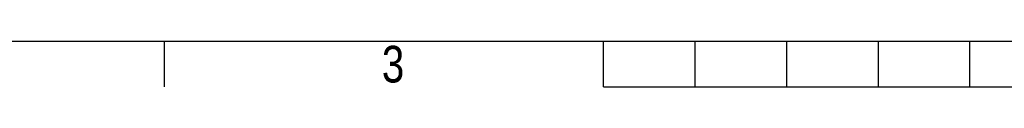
# Model space of a CAD drawing. Header units: millimetres. Extents: x 0 to 420, y 0 to 297.
# Tile 2 of 80: x 92 to 204, y 0 to 5. Entities that reach past the tile are written whole.
import ezdxf

# ---------------------------------------------------------------- set-up
doc = ezdxf.new("R2010")
doc.units = ezdxf.units.MM
doc.layers.add('CARTIGLIO', color=140, linetype='Continuous')
doc.styles.add('SLDTEXTSTYLE2', font='TXT', dxfattribs={"width": 0.821468})

msp = doc.modelspace()

# ---------------------------------------------------------------- linework, layer by layer
at = {"layer": 'CARTIGLIO', "linetype": 'Continuous'}
for p, q in [((5.18012, 5.171), (414.8274, 5.171)), ((108.66444, -0.00321), (108.66444, 5.171)), ((158.2616, -0.00321), (158.2616, 5.171)), ((168.61003, -0.00321), (168.61003, 5.171)), ((178.95846, -0.00321), (178.95846, 5.171)), ((189.30689, -0.00321), (189.30689, 5.171)), ((199.65532, -0.00321), (199.65532, 5.171)), ((158.2616, -0.00321), (261.74592, -0.00321))]:
    msp.add_line(p, q, dxfattribs=at)

# ---------------------------------------------------------------- texts
at = {"layer": 'CARTIGLIO', "insert": (134.49186, 4.63707), "char_height": 4.13937, "attachment_point": 2, "style": 'SLDTEXTSTYLE2'}
msp.add_mtext('3', dxfattribs=at)

doc.saveas('drawing.dxf')
